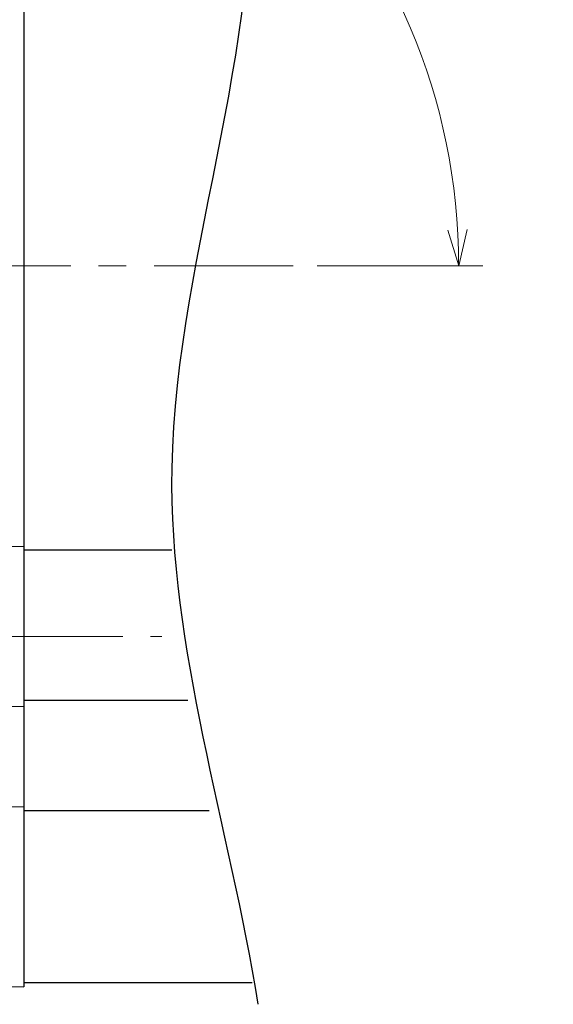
# Model space of a CAD drawing. Header units: millimetres. Extents: x 0 to 1300, y 0 to 891.
# Tile 27 of 119: x 605 to 672, y 193 to 316. Entities that reach past the tile are written whole.
import ezdxf

# ---------------------------------------------------------------- set-up
doc = ezdxf.new("R2010")
doc.units = ezdxf.units.MM
doc.header["$LTSCALE"] = 0.54643
doc.linetypes.add('CENTER', pattern=[50.8, 31.75, -6.35, 6.35, -6.35])
doc.layers.add('NoLayerName_001', color=7, linetype='Continuous')
doc.styles.get("Standard").update_dxf_attribs({"font": 'txt', "bigfont": 'extfont2'})

# ---------------------------------------------------------------- blocks, each defined once
blk = doc.blocks.new('DIM_0002')
at = {"color": 3, "linetype": 'Continuous', "lineweight": 13}
for points in [[(153.66, 83.83), (152.59, 79.29), (151.25, 83.76)], [(134.92, 79.29), (152.59, 79.29), (155.59, 79.29)]]:
    blk.add_lwpolyline(points, dxfattribs=at)
blk.add_arc((76.29, 79.29), 76.29, 0, 270, dxfattribs=at)
at = {"color": 3, "linetype": 'Continuous', "lineweight": 13, "width": 0.666667}
blk.add_text('☆２７０%%d', height=10.5, rotation=299.778, dxfattribs=at).set_placement((134.69, 136.9))

msp = doc.modelspace()

# ---------------------------------------------------------------- linework, layer by layer
at = {"layer": 'NoLayerName_001', "color": 7, "linetype": 'Continuous', "lineweight": 25}
for p, q in [((605.8569, 374.922), (605.8569, 194.922)), ((592.8394, 249.6948), (605.8569, 249.922)), ((624.3554, 249.422), (605.8569, 249.422)), ((592.2499, 230.1595), (605.8569, 229.922)), ((626.3294, 230.672), (605.8569, 230.672)), ((600.8569, 217.4604), (605.8569, 217.3731)), ((629.0042, 216.8678), (605.8569, 216.8678)), ((601.8394, 194.9921), (605.8569, 194.922)), ((634.3753, 195.422), (605.8569, 195.422))]:
    msp.add_line(p, q, dxfattribs=at)
at = {"layer": 'NoLayerName_001', "color": 4, "linetype": 'CENTER', "lineweight": 13}
for p, q in [((639.4822, 284.922), (504.0658, 284.922)), ((573.1069, 238.672), (623.1069, 238.672))]:
    msp.add_line(p, q, dxfattribs=at)
at = {"layer": 'NoLayerName_001', "color": 7, "linetype": 'Continuous', "lineweight": 25}
msp.add_open_spline([(623.2412, 378.0675), (626.617, 365.9645), (642.7162, 327.7279), (614.723, 264.1478), (631.5128, 215.0483), (635.1013, 192.7332)], degree=3, knots=[0, 0, 0, 0, 37.69477657, 120.27029154, 188.07584821, 188.07584821, 188.07584821, 188.07584821], dxfattribs=at)

# ---------------------------------------------------------------- block references
at = {"layer": 'NoLayerName_001', "color": 3, "linetype": 'Continuous', "lineweight": 13}
msp.add_blockref('DIM_0002', (507.5635, 205.6287), dxfattribs=at)

doc.saveas('drawing.dxf')
